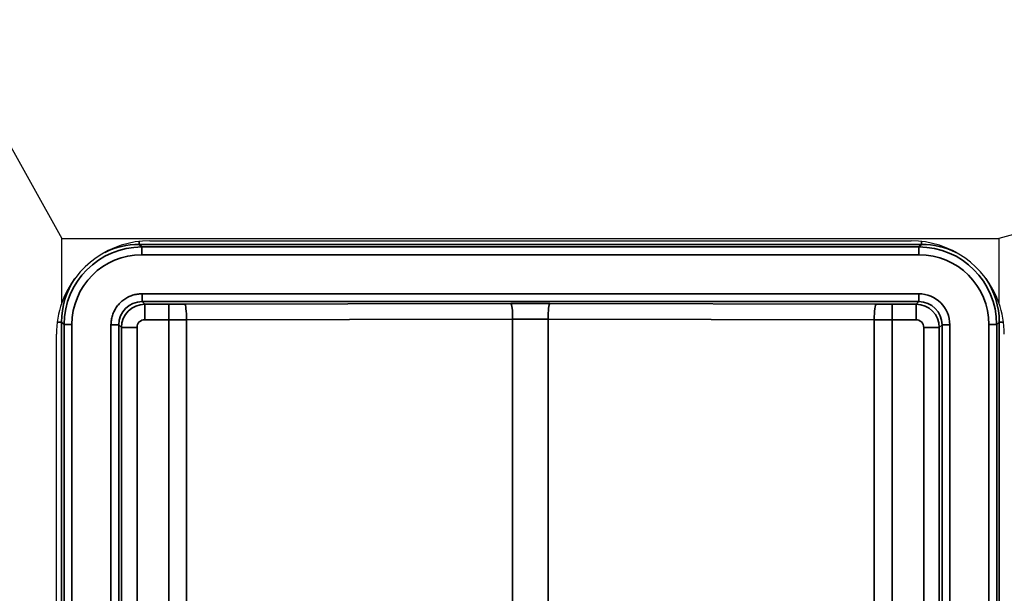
# Model space of a CAD drawing. Header units: millimetres. Extents: x -6858 to 6858, y -375 to 4365.
# Tile 84 of 97: x 1298 to 1361, y 3254 to 3291. Entities that reach past the tile are written whole.
import ezdxf

# ---------------------------------------------------------------- set-up
doc = ezdxf.new("R2010")
doc.units = ezdxf.units.MM
doc.header["$LTSCALE"] = 15
for name, color, linetype, lineweight in [('_Sichtbarkanten', 7, 'Continuous', 25), ('Bemaßung (ISO)', 7, 'Continuous', 25), ('Sichtbar schmal (ISO)', 7, 'Continuous', 35)]:
    doc.layers.add(name, color=color, linetype=linetype, lineweight=lineweight)
doc.styles.add('Notiztext (ISO)', font='verdana.ttf')
doc.dimstyles.new('wedi USA', dxfattribs={"dimscale": 15, "dimtxt": 2.5, "dimasz": 4, "dimexe": 2, "dimexo": 0.8, "dimgap": 0.3, "dimtad": 1, "dimdec": 1, "dimrnd": 1e-08, "dimtxsty": 'Notiztext (ISO)', "dimcen": 0.09, "dimclrd": 7, "dimclre": 7, "dimclrt": 256, "dimadec": 0, "dimazin": 2, "dimtfac": 0.6, "dimtmove": 0, "dimatfit": 3, "dimfxl": 1, "dimtolj": 1, "dimlwd": -1, "dimlwe": -1, "dimarcsym": 0})

# ---------------------------------------------------------------- blocks, each defined once
blk = doc.blocks.new('*D115')
at = {"layer": 'Bemaßung (ISO)', "color": 7, "transparency": 16777216}
for p, q in [((1293.862, 3273.062), (972.583, 3273.062)), ((1002.583, 2233.267), (1002.583, 3213.062)), ((1290.675, 2173.267), (972.583, 2173.267))]:
    blk.add_line(p, q, dxfattribs=at)
for points in [[(992.583, 3213.062), (1012.583, 3213.062), (1002.583, 3273.062)], [(992.583, 2233.267), (1012.583, 2233.267), (1002.583, 2173.267)]]:
    blk.add_solid(points, dxfattribs=at)
at = {"layer": 'Defpoints', "color": 0, "transparency": 16777216}
for p in [(1002.583, 3273.062), (1305.862, 3273.062), (1302.675, 2173.267)]:
    blk.add_point(p, dxfattribs=at)
at = {"layer": 'Bemaßung (ISO)', "transparency": 16777216, "insert": (949.023, 2506.74), "char_height": 37.5, "attachment_point": 1, "rotation": 90, "style": 'Notiztext (ISO)'}
blk.add_mtext('\\A1;1099,8 [43 1/4]"', dxfattribs=at)

msp = doc.modelspace()

# ---------------------------------------------------------------- linework, layer by layer
at = {"layer": '_Sichtbarkanten'}
for p, q in [((1191.153, 3473.071), (1300.703, 3276.621)), ((2080.153, 3473.071), (1361.003, 3276.621)), ((1300.703, 3276.621), (1361.003, 3276.621)), ((1300.703, 3272.49), (1300.703, 3276.621)), ((1306.353, 3276.471), (1355.353, 3276.471)), ((1361.003, 3276.621), (1361.003, 3272.49)), ((1300.353, 2177.071), (1300.353, 3270.471))]:
    msp.add_line(p, q, dxfattribs=at)
for centre, start, end in [((1306.353, 3270.471), 90, 160.33336), ((1355.353, 3270.471), 19.66664, 90), ((1306.353, 3270.471), 160.33336, 180), ((1355.353, 3270.471), 0, 19.66664)]:
    msp.add_arc(centre, 6, start, end, dxfattribs=at)
at = {"layer": 'Sichtbar schmal (ISO)'}
for p, q in [((1305.678, 3276.245), (1305.678, 3276.432)), ((1305.844, 3276.079), (1305.678, 3276.245)), ((1305.678, 3276.245), (1356.029, 3276.245)), ((1356.029, 3276.245), (1355.863, 3276.079)), ((1356.029, 3276.245), (1356.029, 3276.432)), ((1305.844, 3276.079), (1355.863, 3276.079)), ((1305.844, 3275.579), (1305.844, 3276.079)), ((1305.844, 3275.579), (1355.863, 3275.579)), ((1355.863, 3275.579), (1355.863, 3276.079)), ((1305.862, 3273.062), (1355.845, 3273.062)), ((1305.862, 3272.562), (1305.862, 3273.062)), ((1355.845, 3272.562), (1355.845, 3273.062)), ((1305.862, 3272.562), (1355.845, 3272.562)), ((1305.862, 3272.562), (1306.036, 3272.388)), ((1306.036, 3272.388), (1307.581, 3272.388)), ((1306.036, 3271.393), (1306.036, 3272.388)), ((1307.581, 3271.393), (1307.581, 3272.388)), ((1308.608, 3272.389), (1329.598, 3272.431)), ((1332.109, 3272.431), (1353.099, 3272.389)), ((1354.126, 3272.388), (1355.671, 3272.388)), ((1354.126, 3271.393), (1354.126, 3272.388)), ((1355.671, 3272.388), (1355.845, 3272.562)), ((1355.671, 3271.393), (1355.671, 3272.388)), ((1300.679, 3271.246), (1300.404, 3271.246)), ((1300.679, 3271.246), (1300.679, 2176.295)), ((1300.845, 3271.08), (1300.679, 3271.246)), ((1300.845, 2176.461), (1300.845, 3271.08)), ((1301.345, 3271.08), (1300.845, 3271.08)), ((1301.345, 3271.08), (1301.345, 2176.461)), ((1303.862, 2176.479), (1303.862, 3271.062)), ((1304.362, 3271.062), (1303.862, 3271.062)), ((1304.362, 3271.062), (1304.362, 2176.479)), ((1304.362, 3271.062), (1304.536, 3270.888)), ((1306.036, 3271.393), (1307.581, 3271.393)), ((1307.581, 3271.393), (1307.581, 3237.191)), ((1308.722, 3271.394), (1329.712, 3271.436)), ((1308.722, 3271.394), (1308.722, 3237.191)), ((1329.712, 3252.745), (1329.712, 3271.436)), ((1331.995, 3271.436), (1352.985, 3271.394)), ((1331.995, 3252.745), (1331.995, 3271.436)), ((1352.985, 3271.394), (1352.985, 3237.191)), ((1354.126, 3271.393), (1355.671, 3271.393)), ((1354.126, 3271.393), (1354.126, 3237.191)), ((1357.171, 3270.888), (1357.345, 3271.062)), ((1357.345, 3271.062), (1357.845, 3271.062)), ((1357.345, 2176.479), (1357.345, 3271.062)), ((1357.845, 3271.062), (1357.845, 2176.479)), ((1360.362, 2176.461), (1360.362, 3271.08)), ((1360.362, 3271.08), (1360.862, 3271.08)), ((1361.028, 3271.246), (1360.862, 3271.08)), ((1360.862, 3271.08), (1360.862, 2176.461)), ((1361.028, 2176.295), (1361.028, 3271.246)), ((1361.028, 3271.246), (1361.303, 3271.246)), ((1304.578, 2811.271), (1304.536, 3270.888)), ((1305.536, 3270.893), (1305.578, 2811.272)), ((1356.129, 2811.272), (1356.171, 3270.893)), ((1357.171, 3270.888), (1357.129, 2811.271))]:
    msp.add_line(p, q, dxfattribs=at)
for centre, major_axis, ratio, start_param, end_param in [((1305.68, 3271.244), (3.537, -3.537), 0.999574, 2.356347, 2.815868), ((1356.027, 3271.244), (3.537, 3.537), 0.999574, 0.325724, 0.785246), ((1305.845, 3271.079), (3.536, -3.536), 0.999756, 2.356347, 3.926839), ((1305.845, 3271.079), (3.17, -3.195), 0.999753, 2.360167, 3.93074), ((1355.861, 3271.079), (3.536, 3.536), 0.999756, 5.497939, 7.068431), ((1355.862, 3271.079), (3.193, 3.172), 0.999751, 5.501246, 7.071816), ((1305.68, 3271.244), (3.537, -3.537), 0.999574, 3.329984, 3.926839), ((1356.027, 3271.244), (3.537, 3.537), 0.999574, 5.497939, 6.094794), ((1355.844, 3271.061), (-1.356, -1.472), 0.999555, 2.315638, 3.885925), ((1305.862, 3271.062), (1.061, -1.061), 0.999492, 2.356387, 3.926878), ((1306.036, 3270.888), (0.971, 1.143), 0.999883, 0.704595, 2.275133), ((1307.581, 3272.545), (8.998, 0), 0.017452, 4.712389, 4.826786), ((1308.608, 3271.389), (-0.002, 1), 0.11413, 4.717362, 6.265617), ((1330.853, 3272.24), (10.997, 0), 0.017452, 1.4564, 1.685193), ((1329.598, 3271.431), (-0.002, 1), 0.11413, 4.717362, 6.265617), ((1332.109, 3271.431), (0.002, 1), 0.11413, 0.017568, 1.565823), ((1353.099, 3271.389), (0.002, 1), 0.11413, 0.017568, 1.565823), ((1354.126, 3272.545), (8.998, 0), 0.017452, 4.597992, 4.712389), ((1355.671, 3270.888), (0.971, -1.143), 0.999883, 0.86646, 2.436998), ((1355.844, 3271.062), (-1.061, -1.061), 0.999492, 2.356306, 3.926797), ((1306.036, 3270.894), (-0.5, 0), 0.999986, 4.71215, 6.283185), ((1307.581, 3271.545), (9.998, 0), 0.015186, 4.712389, 4.82678), ((1330.853, 3271.241), (9.997, 0), 0.01972, 1.456394, 1.685199), ((1354.126, 3271.545), (9.998, 0), 0.015186, 4.597998, 4.712389), ((1355.671, 3270.894), (0.5, 0), 0.999986, 6.282946, 7.853982), ((1305.536, 3270.888), (-1, 0), 0.005236, 4.712389, 6.265732), ((1356.171, 3270.888), (1, 0), 0.005236, 0.017454, 1.570797)]:
    msp.add_ellipse(centre, major_axis=major_axis, ratio=ratio, start_param=start_param, end_param=end_param, dxfattribs=at)
msp.add_open_spline([(1303.862, 3271.062), (1303.862, 3271.165), (1303.878, 3271.369), (1303.95, 3271.676), (1304.071, 3271.971), (1304.237, 3272.242), (1304.441, 3272.481), (1304.679, 3272.685), (1304.949, 3272.851), (1305.243, 3272.973), (1305.552, 3273.046), (1305.758, 3273.062), (1305.862, 3273.062)], degree=3, dxfattribs=at)

# ---------------------------------------------------------------- dimensions: what is measured, and where the dimension line sits
at = {"layer": 'Bemaßung (ISO)', "color": 7}
dim = msp.add_linear_dim(base=(1002.583, 3273.062), p1=(1302.675, 2173.267), p2=(1305.862, 3273.062), angle=90, text='<>"', dimstyle='wedi USA', override={"dimgap": 0.3, "dimdec": 1, "dimtol": 0, "dimlim": 0, "dimtp": 0, "dimtm": 0, "dimtdec": 2, "dimtofl": 0, "dimatfit": 1}, dxfattribs=at)
dim.commit()
dim.dimension.update_dxf_attribs({"geometry": '*D115', "text_midpoint": (1002.583, 2723.165), "dimtype": 160})

doc.saveas('drawing.dxf')
